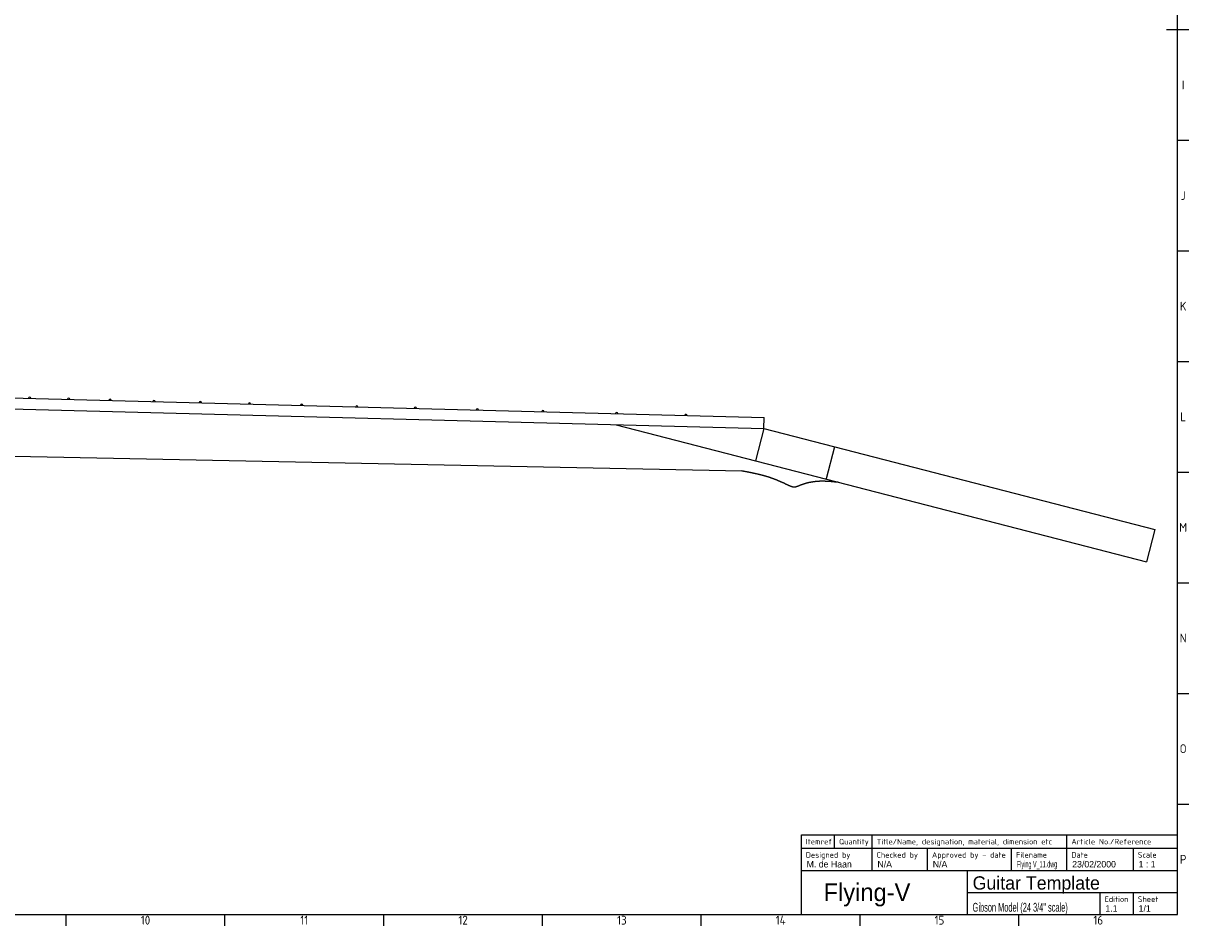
# Model space of a CAD drawing. Extents: x 15 to 1173, y 15 to 825.
# Tile 23 of 37: x 646 to 1173, y 15 to 423. Entities that reach past the tile are written whole.
import ezdxf
from ezdxf.enums import TextEntityAlignment as Align

# ---------------------------------------------------------------- set-up
doc = ezdxf.new("R2010")
doc.units = 0
doc.layers.get('0').update_dxf_attribs({"linetype": 'CONTINUOUS'})
for name, color, linetype in [('FRAME_025', 7, 'CONTINUOUS'), ('FRAME_050', 6, 'CONTINUOUS'), ('FRAME_070', 5, 'CONTINUOUS'), ('NECK', 1, 'CONTINUOUS'), ('NECK2', 1, 'CONTINUOUS')]:
    doc.layers.add(name, color=color, linetype=linetype)
doc.styles.add('ISO_PROPORTIONAL', font='isocp.shx')

# ---------------------------------------------------------------- blocks, each defined once
blk = doc.blocks.new('ISO_A0_TITLE_BLOCK')
at = {"layer": 'FRAME_050'}
for p, q in [((1163, 420), (1173, 420)), ((1168, 370), (1173, 370)), ((1168, 320), (1173, 320)), ((1168, 270), (1173, 270)), ((1168, 220), (1173, 220)), ((1168, 170), (1173, 170)), ((1168, 120), (1173, 120)), ((1168, 70), (1173, 70)), ((665.75, 15), (665.75, 20)), ((737.5, 15), (737.5, 20)), ((809.25, 15), (809.25, 20)), ((881, 15), (881, 20)), ((952.75, 15), (952.75, 20)), ((1024.5, 15), (1024.5, 20)), ((1096.25, 15), (1096.25, 20))]:
    blk.add_line(p, q, dxfattribs=at)
at = {"layer": 'FRAME_070'}
for p, q in [((1168, 20), (1168, 820)), ((998, 56), (1168, 56)), ((998, 50), (998, 56)), ((1013, 50), (1013, 56)), ((1030, 50), (1030, 56)), ((1118, 50), (1118, 56)), ((998, 50), (1168, 50)), ((998, 20), (998, 50)), ((1030, 40), (1030, 50)), ((1055, 40), (1055, 50)), ((1093, 40), (1093, 50)), ((1118, 40), (1118, 50)), ((1148, 40), (1148, 50)), ((998, 40), (1168, 40)), ((1073, 20), (1073, 40)), ((1073, 30), (1168, 30)), ((1133, 20), (1133, 30)), ((1148, 20), (1148, 30)), ((20, 20), (1168, 20))]:
    blk.add_line(p, q, dxfattribs=at)
at = {"layer": 'FRAME_025', "style": 'ISO_PROPORTIONAL'}
for s, p in [('Itemref', (1000, 53)), ('Quantity', (1015, 53)), ('Title/Name, designation, material, dimension etc', (1032, 53)), ('Article No./Reference', (1120, 53)), ('Designed by', (1000, 47)), ('Checked by', (1032, 47)), ('Approved by - date', (1057, 47)), ('Filename', (1095, 47)), ('Date', (1120, 47)), ('Scale', (1150, 47)), ('Edition', (1135, 27)), ('Sheet', (1150, 27))]:
    blk.add_text(s, height=2.5, dxfattribs=at).set_placement(p, align=Align.MIDDLE_LEFT)
at = {"layer": 'FRAME_025', "style": 'ISO_PROPORTIONAL', "flags": 8}
for tag, p in [('DESIGNED_BY', (1000, 43)), ('CHECKED_BY', (1032, 43)), ('APPROVED_BY_DATE', (1057, 43)), ('FILENAME', (1095, 43)), ('DATE', (1120, 43)), ('SCALE', (1150, 43)), ('EDITION', (1135, 23)), ('SHEET', (1150, 23))]:
    blk.add_attdef(tag, text='', height=2.5, dxfattribs=at).set_placement(p, align=Align.MIDDLE_LEFT)
at = {"layer": 'FRAME_050', "style": 'ISO_PROPORTIONAL'}
for s, p in [('I', (1170.5, 395)), ('J', (1170.5, 345)), ('K', (1170.5, 295)), ('L', (1170.5, 245)), ('M', (1170.5, 195)), ('N', (1170.5, 145)), ('O', (1170.5, 95)), ('P', (1170.5, 45)), ('10', (701.625, 17.5)), ('11', (773.375, 17.5)), ('12', (845.125, 17.5)), ('13', (916.875, 17.5)), ('14', (988.625, 17.5)), ('15', (1060.375, 17.5)), ('16', (1132.125, 17.5))]:
    blk.add_text(s, height=4, dxfattribs=at).set_placement(p, align=Align.MIDDLE)
at = {"layer": 'FRAME_050', "style": 'ISO_PROPORTIONAL', "flags": 8}
for tag, height, p in [('TITLE', 5, (1120.5, 35)), ('OWNER', 5, (1035.5, 30)), ('DRAWING_NUMBER', 3, (1103, 25))]:
    blk.add_attdef(tag, text='', height=height, dxfattribs=at).set_placement(p, align=Align.MIDDLE)

msp = doc.modelspace()

# ---------------------------------------------------------------- linework, layer by layer
msp.add_polyline3d([(970.95, 220.68, 0), (971.1, 220.65, 0), (971.26, 220.62, 0), (971.42, 220.59, 0), (971.57, 220.56, 0), (971.73, 220.53, 0), (971.88, 220.5, 0), (972.04, 220.47, 0), (972.2, 220.44, 0), (972.35, 220.41, 0), (972.51, 220.38, 0), (972.67, 220.35, 0), (972.82, 220.32, 0), (972.98, 220.29, 0), (973.13, 220.26, 0), (973.29, 220.23, 0), (973.45, 220.2, 0), (973.6, 220.17, 0), (973.76, 220.14, 0), (973.91, 220.11, 0), (974.07, 220.07, 0), (974.23, 220.04, 0), (974.38, 220.01, 0), (974.54, 219.98, 0), (974.69, 219.95, 0), (974.85, 219.92, 0), (975, 219.89, 0), (975.16, 219.85, 0), (975.32, 219.82, 0), (975.47, 219.79, 0), (975.62, 219.76, 0), (975.78, 219.72, 0), (975.94, 219.69, 0), (976.09, 219.66, 0), (976.25, 219.63, 0), (976.4, 219.59, 0), (976.55, 219.56, 0), (976.71, 219.53, 0), (976.86, 219.49, 0), (977.02, 219.46, 0), (977.17, 219.42, 0), (977.33, 219.39, 0), (977.48, 219.35, 0), (977.63, 219.32, 0), (977.79, 219.28, 0), (977.94, 219.25, 0), (978.1, 219.21, 0), (978.25, 219.18, 0), (978.4, 219.14, 0), (978.55, 219.1, 0), (978.71, 219.07, 0), (978.86, 219.03, 0), (979.01, 218.99, 0), (979.17, 218.96, 0), (979.32, 218.92, 0), (979.47, 218.88, 0), (979.62, 218.84, 0), (979.78, 218.8, 0), (979.93, 218.76, 0), (980.08, 218.72, 0), (980.23, 218.69, 0), (980.38, 218.65, 0), (980.53, 218.6, 0), (980.68, 218.56, 0), (980.84, 218.52, 0), (980.99, 218.48, 0), (981.14, 218.44, 0), (981.29, 218.4, 0), (981.44, 218.36, 0), (981.59, 218.31, 0), (981.74, 218.27, 0), (981.89, 218.23, 0), (982.04, 218.18, 0), (982.19, 218.14, 0), (982.34, 218.09, 0), (982.48, 218.05, 0), (982.63, 218, 0), (982.78, 217.96, 0), (982.93, 217.91, 0), (983.08, 217.86, 0), (983.23, 217.82, 0), (983.37, 217.77, 0), (983.52, 217.72, 0), (983.67, 217.67, 0), (983.82, 217.62, 0), (983.96, 217.57, 0), (984.11, 217.52, 0), (984.25, 217.47, 0), (984.4, 217.42, 0), (984.55, 217.37, 0), (984.69, 217.32, 0), (984.84, 217.27, 0), (984.98, 217.21, 0), (985.13, 217.16, 0), (985.27, 217.11, 0), (985.42, 217.05, 0), (985.56, 217, 0), (985.71, 216.94, 0), (985.85, 216.89, 0), (985.99, 216.83, 0), (986.14, 216.78, 0), (986.28, 216.72, 0), (986.42, 216.66, 0), (986.57, 216.6, 0), (986.71, 216.54, 0), (986.85, 216.49, 0), (987, 216.43, 0), (987.14, 216.37, 0), (987.28, 216.31, 0), (987.42, 216.25, 0), (987.57, 216.19, 0), (987.71, 216.13, 0), (987.85, 216.06, 0), (988, 216, 0), (988.14, 215.94, 0), (988.28, 215.88, 0), (988.42, 215.81, 0), (988.57, 215.75, 0), (988.71, 215.69, 0), (988.86, 215.62, 0), (989, 215.56, 0), (989.14, 215.5, 0), (989.29, 215.43, 0), (989.43, 215.37, 0), (989.57, 215.3, 0), (989.72, 215.24, 0), (989.86, 215.17, 0), (990.01, 215.1, 0), (990.15, 215.04, 0), (990.3, 214.97, 0), (990.44, 214.91, 0), (990.59, 214.84, 0), (990.73, 214.77, 0), (990.88, 214.7, 0), (991.03, 214.63, 0), (991.17, 214.57, 0), (991.32, 214.5, 0), (991.47, 214.43, 0), (991.62, 214.36, 0), (991.76, 214.29, 0), (991.91, 214.22, 0), (992.06, 214.16, 0), (992.21, 214.09, 0), (992.36, 214.02, 0), (992.51, 213.95, 0), (992.66, 213.89, 0), (992.81, 213.82, 0), (992.96, 213.76, 0), (993.11, 213.7, 0), (993.26, 213.65, 0), (993.41, 213.59, 0), (993.57, 213.54, 0), (993.72, 213.5, 0), (993.87, 213.46, 0), (994.02, 213.42, 0), (994.17, 213.39, 0), (994.32, 213.37, 0), (994.47, 213.35, 0), (994.63, 213.34, 0), (994.78, 213.34, 0), (994.93, 213.34, 0), (995.08, 213.35, 0), (995.23, 213.37, 0), (995.38, 213.39, 0), (995.53, 213.42, 0), (995.68, 213.46, 0), (995.83, 213.5, 0), (995.98, 213.54, 0), (996.13, 213.59, 0), (996.28, 213.64, 0), (996.43, 213.7, 0), (996.58, 213.76, 0), (996.73, 213.82, 0), (996.88, 213.88, 0), (997.03, 213.94, 0), (997.18, 214, 0), (997.33, 214.06, 0), (997.48, 214.13, 0), (997.63, 214.19, 0), (997.79, 214.25, 0), (997.94, 214.3, 0), (998.09, 214.36, 0), (998.24, 214.42, 0), (998.39, 214.47, 0), (998.54, 214.53, 0), (998.69, 214.58, 0), (998.84, 214.63, 0), (998.99, 214.68, 0), (999.15, 214.73, 0), (999.3, 214.78, 0), (999.45, 214.83, 0), (999.6, 214.88, 0), (999.75, 214.92, 0), (999.9, 214.97, 0), (1000.06, 215.01, 0), (1000.21, 215.06, 0), (1000.36, 215.1, 0), (1000.51, 215.14, 0), (1000.67, 215.18, 0), (1000.82, 215.22, 0), (1000.97, 215.26, 0), (1001.12, 215.3, 0), (1001.28, 215.33, 0), (1001.43, 215.37, 0), (1001.58, 215.4, 0), (1001.74, 215.44, 0), (1001.89, 215.47, 0), (1002.04, 215.5, 0), (1002.2, 215.53, 0), (1002.35, 215.56, 0), (1002.5, 215.59, 0), (1002.66, 215.62, 0), (1002.81, 215.64, 0), (1002.96, 215.67, 0), (1003.12, 215.69, 0), (1003.27, 215.72, 0), (1003.43, 215.74, 0), (1003.58, 215.76, 0), (1003.73, 215.78, 0), (1003.89, 215.81, 0), (1004.04, 215.82, 0), (1004.2, 215.84, 0), (1004.35, 215.86, 0), (1004.51, 215.88, 0), (1004.66, 215.89, 0), (1004.82, 215.91, 0), (1004.97, 215.92, 0), (1005.13, 215.93, 0), (1005.28, 215.94, 0), (1005.44, 215.95, 0), (1005.59, 215.96, 0), (1005.75, 215.97, 0), (1005.9, 215.98, 0), (1006.06, 215.99, 0), (1006.22, 215.99, 0), (1006.37, 216, 0), (1006.53, 216, 0), (1006.68, 216.01, 0), (1006.84, 216.01, 0), (1007, 216.01, 0), (1007.15, 216.01, 0), (1007.31, 216.02, 0), (1007.46, 216.02, 0), (1007.62, 216.02, 0), (1007.78, 216.01, 0), (1007.93, 216.01, 0), (1008.09, 216.01, 0), (1008.25, 216.01, 0), (1008.4, 216, 0), (1008.56, 216, 0), (1008.72, 215.99, 0), (1008.88, 215.99, 0), (1009.03, 215.98, 0), (1009.19, 215.98, 0), (1009.35, 215.97, 0), (1009.5, 215.96, 0), (1009.66, 215.95, 0), (1009.82, 215.94, 0), (1009.98, 215.94, 0), (1010.13, 215.93, 0), (1010.29, 215.91, 0), (1010.45, 215.91, 0), (1010.61, 215.89, 0), (1010.76, 215.88, 0), (1010.92, 215.87, 0), (1011.08, 215.86, 0), (1011.24, 215.85, 0), (1011.39, 215.84, 0), (1011.55, 215.82, 0), (1011.71, 215.81, 0), (1011.87, 215.79, 0), (1012.03, 215.78, 0), (1012.18, 215.77, 0), (1012.34, 215.75, 0), (1012.5, 215.74, 0), (1012.66, 215.72, 0), (1012.81, 215.71, 0), (1012.97, 215.69, 0), (1013.13, 215.68, 0), (1013.29, 215.66, 0), (1013.45, 215.65, 0), (1013.6, 215.63, 0), (1013.76, 215.62, 0), (1013.92, 215.6, 0), (1014.08, 215.59, 0), (1014.24, 215.57, 0), (1014.39, 215.55, 0), (1014.55, 215.54, 0)])
at = {"layer": 'NECK'}
msp.add_line((569.46, 228.6), (971.18, 220.64), dxfattribs=at)
at = {"layer": 'NECK2'}
for p, q in [((214.33, 259.78), (981.03, 239.7)), ((508.83, 257.07), (981.16, 244.7)), ((981.03, 239.7), (981.16, 244.7)), ((914.37, 241.45), (1153.88, 179.5)), ((981.03, 239.7), (977.27, 225.18)), ((981.03, 239.7), (1157.64, 194.03)), ((1012.97, 231.44), (1009.22, 216.92)), ((1157.64, 194.03), (1153.88, 179.5))]:
    msp.add_line(p, q, dxfattribs=at)
for centre in [(649.31, 253.39), (666.94, 252.93), (685.62, 252.44), (705.43, 251.92), (726.4, 251.37), (748.61, 250.79), (772.15, 250.17), (797.09, 249.52), (823.52, 248.83), (851.52, 248.09), (881.18, 247.32), (914.5, 246.44), (945.89, 245.62)]:
    msp.add_arc(centre, 0.5, 358.5, 178.5, dxfattribs=at)

# ---------------------------------------------------------------- block references
at = {"layer": 'FRAME_070'}
msp.add_blockref('ISO_A0_TITLE_BLOCK', (0, 0), dxfattribs=at)

# ---------------------------------------------------------------- texts
at = {"layer": 'FRAME_070', "color": 5}
for s, height, p in [('M. de Haan', 2.952, (1000.36, 41.32)), ('N/A', 2.952, (1032.36, 41.32)), ('N/A', 2.952, (1057.36, 41.32)), ('23/02/2000', 2.952, (1120.36, 41.32)), ('1 : 1', 2.952, (1150.36, 41.32)), ('Guitar Template', 6, (1075.36, 31.32)), ('Flying-V', 8, (1008.01, 26.1)), ('1.1', 2.952, (1135.36, 21.32)), ('1/1', 2.952, (1150.36, 21.32))]:
    msp.add_text(s, height=height, dxfattribs=at).set_placement(p)
at = {"layer": 'FRAME_070', "color": 5, "width": 0.5}
for s, height, p in [('Flying V_11.dwg', 2.952, (1095.36, 41.32)), ('Gibson Model (24 3/4" scale)', 4, (1075.36, 21.32))]:
    msp.add_text(s, height=height, dxfattribs=at).set_placement(p)

doc.saveas('drawing.dxf')
